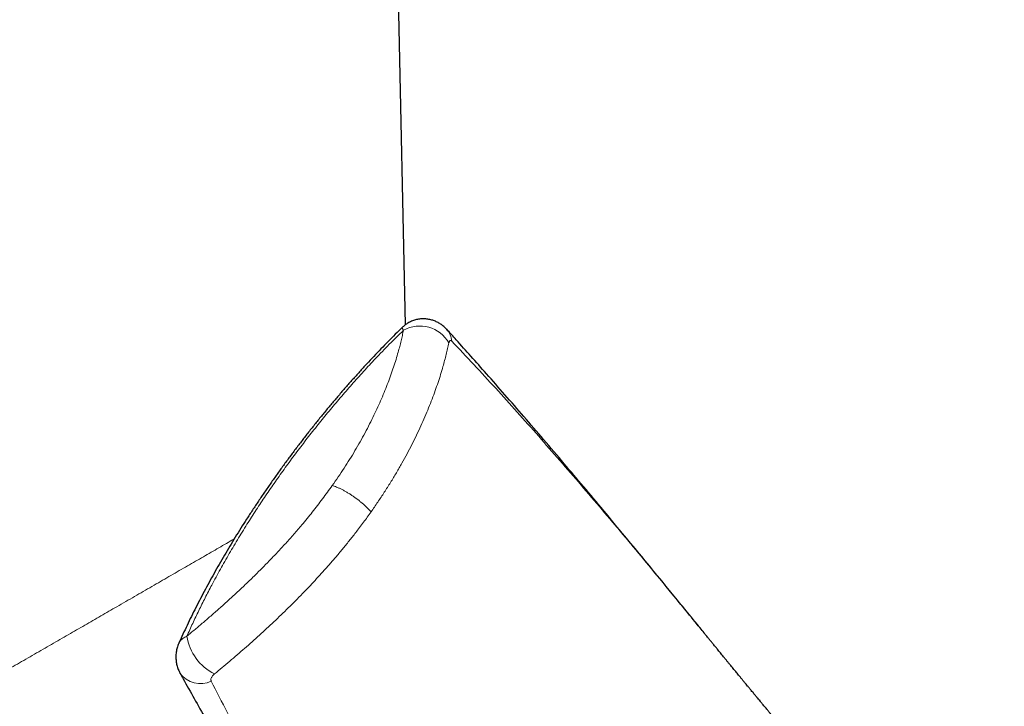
# Model space of a CAD drawing. Header units: millimetres. Extents: x 8 to 927, y 12 to 1100.
# Tile 10 of 33: x 831 to 881, y 242 to 277. Entities that reach past the tile are written whole.
import ezdxf

# ---------------------------------------------------------------- set-up
doc = ezdxf.new("R2010")
doc.units = ezdxf.units.MM

msp = doc.modelspace()

# ---------------------------------------------------------------- linework, layer by layer
at = {"color": 7, "linetype": 'Continuous', "lineweight": 30}
for p, q in [((850.629, 261.272), (849.884, 296.104)), ((852.721, 261.035), (852.695, 261.062))]:
    msp.add_line(p, q, dxfattribs=at)
at = {"color": 8, "linetype": 'Continuous', "lineweight": 0}
for centre, radius, start, end in [((851.355, 259.508), 1.696, 29.5573, 119.3371), ((851.949, 260.342), 1.038, 5.0532, 41.9254), ((842.079, 245.851), 2.595, 189.032, 243.5084), ((840.2, 244.301), 1.263, 215.018, 296.047)]:
    msp.add_arc(centre, radius, start, end, dxfattribs=at)
at = {"color": 7, "linetype": 'Continuous', "lineweight": 30}
for points, knots in [([(852.72, 261.035), (852.719, 261.037), (852.695, 261.064), (852.645, 261.114), (852.57, 261.182), (852.492, 261.245), (852.411, 261.303), (852.326, 261.355), (852.239, 261.403), (852.149, 261.444), (852.056, 261.48), (851.962, 261.51), (851.866, 261.534), (851.765, 261.553), (851.659, 261.565), (851.55, 261.569), (851.442, 261.567), (851.335, 261.556), (851.23, 261.539), (851.127, 261.514), (851.027, 261.483), (850.93, 261.445), (850.836, 261.401), (850.75, 261.354), (850.67, 261.303), (850.593, 261.247), (850.52, 261.188), (850.475, 261.145), (850.453, 261.124)], [0, 0, 0, 0, 0.0029329, 0.0437793, 0.0840288, 0.1238674, 0.1634221, 0.2027775, 0.2419901, 0.2810977, 0.3201268, 0.3590962, 0.3980198, 0.4369084, 0.4801853, 0.5231577, 0.5657082, 0.6078619, 0.6496445, 0.6910787, 0.7321845, 0.7729793, 0.8134773, 0.8536934, 0.8889485, 0.9260281, 0.9650678, 1, 1, 1, 1]), ([(850.453, 261.124), (850.43, 261.102), (850.283, 260.959), (850.016, 260.692), (849.651, 260.323), (849.287, 259.946), (848.923, 259.563), (848.561, 259.173), (848.201, 258.778), (847.843, 258.378), (847.487, 257.972), (847.134, 257.561), (846.784, 257.146), (846.436, 256.726), (846.09, 256.3), (845.747, 255.87), (845.409, 255.436), (845.075, 255), (844.745, 254.56), (844.419, 254.117), (844.097, 253.671), (843.78, 253.222), (843.466, 252.769), (843.157, 252.313), (842.852, 251.854), (842.553, 251.394), (842.261, 250.935), (841.975, 250.475), (841.695, 250.015), (841.422, 249.555), (841.156, 249.095), (840.895, 248.635), (840.641, 248.175), (840.394, 247.714), (840.152, 247.254), (839.919, 246.795), (839.692, 246.339), (839.475, 245.886), (839.281, 245.47), (839.162, 245.205), (839.11, 245.09)], [0, 0, 0, 0, 0.00481, 0.030149, 0.05574, 0.081569, 0.10762, 0.133877, 0.160322, 0.186934, 0.213693, 0.240574, 0.267549, 0.294612, 0.322064, 0.34954, 0.377047, 0.404592, 0.432183, 0.459825, 0.487526, 0.515291, 0.543129, 0.571052, 0.599123, 0.627061, 0.654871, 0.682564, 0.710149, 0.737636, 0.765033, 0.79235, 0.819596, 0.84677, 0.873849, 0.900826, 0.9275, 0.953886, 0.98, 1, 1, 1, 1]), ([(865.8, 245.614), (865.731, 245.699), (865.195, 246.361), (864.24, 247.53), (862.969, 249.081), (861.806, 250.49), (860.718, 251.799), (859.688, 253.029), (858.671, 254.234), (857.662, 255.419), (856.657, 256.587), (855.689, 257.701), (854.792, 258.723), (853.97, 259.65), (853.297, 260.402), (852.885, 260.855), (852.722, 261.034)], [0, 0, 0, 0, 0.016227, 0.126222, 0.223671, 0.313262, 0.39693, 0.475938, 0.551156, 0.630846, 0.70691, 0.779834, 0.850092, 0.908948, 0.964082, 1, 1, 1, 1]), ([(866.008, 245.358), (865.964, 245.413), (865.91, 245.48), (865.856, 245.546), (865.846, 245.558)], [0, 0, 0, 0, 0.829988, 1, 1, 1, 1]), ([(881.056, 227.614), (881.036, 227.638), (880.995, 227.685), (880.933, 227.756), (880.872, 227.826), (880.81, 227.897), (880.749, 227.966), (880.691, 228.033), (880.637, 228.095), (880.585, 228.156), (880.529, 228.22), (880.469, 228.289), (880.413, 228.353), (880.365, 228.409), (880.323, 228.456), (880.281, 228.505), (880.234, 228.559), (880.181, 228.62), (880.123, 228.686), (880.069, 228.749), (880.022, 228.803), (879.986, 228.844), (879.957, 228.877), (879.933, 228.904), (879.908, 228.934), (879.877, 228.97), (879.836, 229.017), (879.781, 229.08), (879.715, 229.156), (879.639, 229.244), (879.561, 229.333), (879.49, 229.416), (879.428, 229.487), (879.381, 229.541), (879.343, 229.584), (879.309, 229.623), (879.272, 229.667), (879.223, 229.722), (879.165, 229.79), (879.097, 229.867), (879.028, 229.948), (878.965, 230.02), (878.911, 230.083), (878.864, 230.137), (878.821, 230.186), (878.784, 230.229), (878.754, 230.264), (878.723, 230.3), (878.684, 230.345), (878.631, 230.405), (878.548, 230.502), (878.434, 230.633), (878.326, 230.758), (878.251, 230.845), (878.213, 230.889), (878.182, 230.925), (878.157, 230.954), (878.126, 230.989), (878.084, 231.038), (878.028, 231.103), (877.962, 231.179), (877.889, 231.263), (877.822, 231.341), (877.761, 231.411), (877.709, 231.471), (877.659, 231.529), (877.615, 231.58), (877.581, 231.62), (877.549, 231.657), (877.513, 231.698), (877.47, 231.748), (877.42, 231.806), (877.362, 231.873), (877.296, 231.95), (877.226, 232.031), (877.157, 232.111), (877.095, 232.183), (877.007, 232.285), (876.886, 232.425), (876.732, 232.604), (876.577, 232.784), (876.428, 232.957), (876.284, 233.125), (876.139, 233.293), (875.991, 233.466), (875.834, 233.648), (875.71, 233.793), (875.621, 233.896), (875.573, 233.952), (875.527, 234.005), (875.481, 234.059), (875.431, 234.118), (875.375, 234.183), (875.311, 234.258), (875.242, 234.338), (875.172, 234.42), (875.109, 234.493), (875.058, 234.552), (875.019, 234.598), (874.989, 234.634), (874.957, 234.671), (874.918, 234.716), (874.873, 234.769), (874.822, 234.829), (874.77, 234.889), (874.719, 234.949), (874.669, 235.008), (874.622, 235.062), (874.582, 235.11), (874.549, 235.147), (874.52, 235.182), (874.488, 235.219), (874.451, 235.262), (874.41, 235.31), (874.363, 235.365), (874.315, 235.422), (874.264, 235.482), (874.212, 235.543), (874.156, 235.608), (874.101, 235.672), (874.035, 235.75), (873.959, 235.839), (873.871, 235.942), (873.785, 236.042), (873.699, 236.143), (873.611, 236.247), (873.52, 236.354), (873.438, 236.45), (873.368, 236.533), (873.31, 236.601), (873.256, 236.664), (873.209, 236.719), (873.166, 236.77), (873.122, 236.821), (873.073, 236.879), (873.018, 236.944), (872.957, 237.016), (872.892, 237.093), (872.828, 237.167), (872.773, 237.232), (872.723, 237.291), (872.67, 237.353), (872.61, 237.425), (872.544, 237.502), (872.469, 237.59), (872.388, 237.687), (872.3, 237.79), (872.216, 237.89), (872.14, 237.98), (872.08, 238.05), (872.036, 238.102), (872.003, 238.142), (871.968, 238.182), (871.929, 238.228), (871.883, 238.284), (871.821, 238.357), (871.75, 238.441), (871.676, 238.528), (871.616, 238.6), (871.567, 238.658), (871.524, 238.708), (871.477, 238.764), (871.423, 238.828), (871.364, 238.898), (871.303, 238.97), (871.233, 239.054), (871.156, 239.145), (871.075, 239.241), (870.999, 239.331), (870.926, 239.419), (870.86, 239.496), (870.806, 239.561), (870.759, 239.617), (870.712, 239.673), (870.658, 239.737), (870.593, 239.815), (870.516, 239.906), (870.437, 240.001), (870.366, 240.085), (870.303, 240.16), (870.24, 240.235), (870.175, 240.313), (870.104, 240.398), (870.027, 240.49), (869.946, 240.587), (869.869, 240.679), (869.799, 240.762), (869.738, 240.835), (869.679, 240.906), (869.617, 240.98), (869.55, 241.061), (869.478, 241.147), (869.406, 241.234), (869.341, 241.311), (869.287, 241.376), (869.242, 241.43), (869.196, 241.485), (869.146, 241.545), (869.096, 241.606), (869.041, 241.672), (868.981, 241.744), (868.911, 241.828), (868.835, 241.919), (868.752, 242.02), (868.669, 242.119), (868.593, 242.211), (868.531, 242.285), (868.479, 242.349), (868.432, 242.405), (868.384, 242.463), (868.332, 242.526), (868.267, 242.604), (868.189, 242.699), (868.102, 242.804), (868.015, 242.91), (867.934, 243.007), (867.868, 243.087), (867.815, 243.151), (867.773, 243.202), (867.732, 243.252), (867.688, 243.305), (867.64, 243.364), (867.58, 243.436), (867.513, 243.518), (867.442, 243.605), (867.376, 243.685), (867.308, 243.767), (867.236, 243.855), (867.155, 243.954), (867.069, 244.059), (866.978, 244.17), (866.884, 244.285), (866.792, 244.397), (866.707, 244.501), (866.628, 244.597), (866.553, 244.69), (866.485, 244.773), (866.421, 244.852), (866.361, 244.926), (866.3, 245), (866.246, 245.066), (866.198, 245.125), (866.15, 245.184), (866.098, 245.248), (866.051, 245.306), (866.021, 245.343), (866.009, 245.358)], [0, 0, 0, 0, 0.0040587, 0.008208, 0.0122835, 0.0162853, 0.0205137, 0.024399, 0.0279219, 0.0312278, 0.0349336, 0.0390986, 0.0431673, 0.046073, 0.0487226, 0.0514323, 0.0545407, 0.058048, 0.0619541, 0.0660983, 0.0689266, 0.0712987, 0.0732144, 0.0746738, 0.0760317, 0.0782521, 0.0809743, 0.0841982, 0.0891338, 0.0942036, 0.0993549, 0.1045875, 0.1084916, 0.1116431, 0.1139888, 0.115979, 0.1184567, 0.1214409, 0.1256084, 0.1301955, 0.1348246, 0.1394936, 0.1426286, 0.1457813, 0.1487363, 0.1512061, 0.1531891, 0.1547307, 0.1574774, 0.160946, 0.1651361, 0.1741647, 0.1836605, 0.1866451, 0.1891838, 0.1912332, 0.1927943, 0.1942454, 0.1973501, 0.201113, 0.2055183, 0.2103864, 0.2156663, 0.218997, 0.2224729, 0.2259873, 0.2289387, 0.2312329, 0.2328819, 0.2353637, 0.2382563, 0.2415595, 0.2453251, 0.2497316, 0.2547937, 0.2592309, 0.263598, 0.2672009, 0.2767408, 0.2875824, 0.2979283, 0.3077561, 0.3172941, 0.3266841, 0.3365519, 0.3469161, 0.3579468, 0.3613477, 0.3645522, 0.3675603, 0.3704601, 0.373784, 0.3776174, 0.3815354, 0.3865936, 0.3912712, 0.3955198, 0.3991535, 0.4013983, 0.4033081, 0.4052646, 0.4078017, 0.4109228, 0.414397, 0.4179448, 0.4212612, 0.4246389, 0.427884, 0.4305708, 0.4326843, 0.4343425, 0.4365008, 0.4389435, 0.4416705, 0.4447167, 0.4482587, 0.4514066, 0.4548756, 0.4586654, 0.4624654, 0.4658332, 0.4718828, 0.4776391, 0.4833103, 0.488972, 0.4947974, 0.5009101, 0.5071909, 0.5110812, 0.5149876, 0.5186729, 0.5218069, 0.5244212, 0.5272159, 0.5305399, 0.5342766, 0.5381631, 0.5427495, 0.5472244, 0.5508223, 0.553747, 0.5572019, 0.5613417, 0.5657911, 0.5703462, 0.5762211, 0.5820892, 0.5878267, 0.5929946, 0.5973257, 0.5996497, 0.601856, 0.6039712, 0.6064939, 0.6096132, 0.613275, 0.6188124, 0.6237543, 0.6280593, 0.6308698, 0.6334695, 0.6365727, 0.6402385, 0.6442235, 0.6482934, 0.6524481, 0.6582999, 0.6636435, 0.6685097, 0.6734435, 0.6782902, 0.6815422, 0.6843877, 0.6875143, 0.6910422, 0.6951129, 0.7005584, 0.7063187, 0.7108767, 0.7146702, 0.7189335, 0.7233473, 0.727782, 0.7330619, 0.7387431, 0.7439292, 0.7484602, 0.7525489, 0.7561614, 0.7603041, 0.7648215, 0.7695802, 0.7745788, 0.7792872, 0.7824834, 0.7852832, 0.7882779, 0.7916478, 0.7952191, 0.7984233, 0.8026327, 0.8071755, 0.8122556, 0.8177524, 0.8238534, 0.828729, 0.8328342, 0.8361963, 0.8392444, 0.8420757, 0.8457274, 0.8497319, 0.8549519, 0.8612471, 0.8670646, 0.8723872, 0.8772715, 0.8802092, 0.8829235, 0.8856603, 0.8884424, 0.8915979, 0.8953302, 0.9002703, 0.9050498, 0.909498, 0.9133904, 0.9185207, 0.9238715, 0.9295163, 0.9356513, 0.9420375, 0.9482563, 0.9538417, 0.9589962, 0.9638923, 0.9689021, 0.9725055, 0.9765973, 0.980904, 0.9844192, 0.9873851, 0.9905333, 0.9940252, 0.9976006, 1, 1, 1, 1]), ([(839.111, 245.09), (839.107, 245.082), (839.088, 245.041), (839.058, 244.964), (839.024, 244.858), (838.996, 244.747), (838.976, 244.635), (838.963, 244.523), (838.958, 244.41), (838.96, 244.298), (838.969, 244.187), (838.986, 244.077), (839.01, 243.969), (839.041, 243.864), (839.078, 243.761), (839.12, 243.665), (839.152, 243.605), (839.167, 243.577)], [0, 0, 0, 0, 0.018393, 0.085532, 0.158672, 0.231537, 0.304011, 0.376091, 0.447783, 0.519096, 0.590039, 0.660628, 0.730878, 0.800807, 0.870437, 0.939789, 1, 1, 1, 1]), ([(839.167, 243.574), (839.221, 243.477), (839.46, 243.044), (839.898, 242.264), (840.491, 241.214), (841.122, 240.108), (841.8, 238.927), (842.522, 237.68), (843.281, 236.378), (844.07, 235.037), (844.892, 233.649), (845.752, 232.207), (846.658, 230.697), (847.619, 229.105), (848.651, 227.405), (849.776, 225.561), (851.026, 223.519), (852.381, 221.316), (853.831, 218.968), (855.361, 216.5), (856.996, 213.872), (858.125, 212.065), (858.705, 211.136)], [0, 0, 0, 0, 0.008592, 0.038274, 0.069432, 0.102391, 0.137666, 0.175896, 0.215282, 0.256023, 0.298321, 0.342437, 0.388717, 0.437638, 0.489892, 0.546551, 0.609459, 0.680428, 0.752694, 0.82959, 0.912349, 1, 1, 1, 1])]:
    msp.add_open_spline(points, degree=3, knots=knots, dxfattribs=at)
at = {"color": 8, "linetype": 'Continuous', "lineweight": 0}
for points, knots in [([(850.524, 260.987), (850.283, 260.75), (849.802, 260.276), (849.127, 259.576), (848.492, 258.894), (847.896, 258.231), (847.312, 257.56), (846.74, 256.881), (846.181, 256.196), (845.635, 255.503), (845.102, 254.805), (844.581, 254.1), (844.073, 253.39), (843.579, 252.675), (843.099, 251.954), (842.619, 251.209), (842.142, 250.44), (841.67, 249.645), (841.215, 248.846), (840.808, 248.097), (840.445, 247.397), (840.122, 246.748), (839.811, 246.097), (839.615, 245.662), (839.517, 245.444)], [0, 0, 0, 0, 0.051184, 0.102407, 0.147734, 0.193072, 0.238412, 0.28374, 0.329061, 0.374393, 0.419725, 0.465047, 0.510367, 0.555698, 0.601028, 0.646348, 0.695413, 0.744491, 0.793569, 0.842632, 0.88194, 0.921248, 0.960624, 1, 1, 1, 1]), ([(846.904, 253.097), (847.007, 253.244), (847.213, 253.539), (847.508, 253.983), (847.792, 254.428), (848.064, 254.877), (848.325, 255.327), (848.574, 255.778), (848.808, 256.227), (849.026, 256.666), (849.227, 257.094), (849.412, 257.512), (849.584, 257.923), (849.743, 258.33), (849.891, 258.729), (850.025, 259.122), (850.147, 259.504), (850.249, 259.852), (850.334, 260.166), (850.405, 260.448), (850.469, 260.723), (850.506, 260.899), (850.524, 260.987)], [0, 0, 0, 0, 0.050732, 0.101464, 0.152594, 0.203725, 0.256095, 0.308466, 0.36125, 0.414035, 0.465109, 0.516184, 0.567595, 0.619006, 0.671419, 0.723833, 0.77657, 0.829307, 0.871884, 0.914557, 0.957231, 1, 1, 1, 1]), ([(850.524, 260.987), (850.513, 261.005), (850.491, 261.04), (850.469, 261.079), (850.456, 261.108), (850.451, 261.123), (850.454, 261.124), (850.455, 261.124)], [0, 0, 0, 0, 0.211589, 0.423176, 0.64125, 0.85932, 1, 1, 1, 1]), ([(852.83, 260.345), (852.81, 260.25), (852.769, 260.06), (852.697, 259.762), (852.618, 259.456), (852.525, 259.118), (852.414, 258.746), (852.283, 258.34), (852.139, 257.922), (851.98, 257.492), (851.805, 257.049), (851.615, 256.593), (851.409, 256.13), (851.19, 255.662), (850.956, 255.19), (850.708, 254.714), (850.445, 254.235), (850.165, 253.748), (849.867, 253.255), (849.551, 252.756), (849.221, 252.258), (848.991, 251.926), (848.874, 251.761), (848.874, 251.761)], [0, 0, 0, 0, 0.0417298, 0.0834595, 0.1253359, 0.1672122, 0.2182405, 0.2693045, 0.3203674, 0.3713942, 0.4236501, 0.4759474, 0.5282429, 0.5804964, 0.6321597, 0.6838667, 0.7355723, 0.7872337, 0.840399, 0.8936141, 0.9468294, 0.9999949, 1, 1, 1, 1]), ([(852.982, 260.433), (852.98, 260.436), (852.968, 260.448), (852.948, 260.463), (852.928, 260.471), (852.908, 260.472), (852.888, 260.466), (852.865, 260.443), (852.845, 260.404), (852.835, 260.365), (852.83, 260.345)], [0, 0, 0, 0, 0.0311339, 0.1548925, 0.2787491, 0.3254471, 0.4756492, 0.6260222, 0.8129154, 1, 1, 1, 1]), ([(865.846, 245.558), (865.159, 246.401), (864.123, 247.671), (862.73, 249.353), (861.675, 250.617), (860.614, 251.875), (859.548, 253.126), (858.475, 254.368), (857.396, 255.602), (856.308, 256.827), (855.211, 258.041), (854.104, 259.245), (853.356, 260.037), (852.982, 260.433)], [0, 0, 0, 0, 0.164706, 0.248164, 0.331621, 0.415154, 0.498688, 0.582225, 0.665762, 0.749317, 0.832872, 0.916436, 1, 1, 1, 1]), ([(839.517, 245.444), (839.655, 245.559), (839.932, 245.788), (840.354, 246.146), (840.781, 246.514), (841.215, 246.895), (841.653, 247.289), (842.097, 247.697), (842.541, 248.116), (842.957, 248.519), (843.343, 248.903), (843.722, 249.29), (844.122, 249.709), (844.54, 250.162), (844.952, 250.625), (845.314, 251.046), (845.626, 251.422), (845.892, 251.751), (846.154, 252.083), (846.41, 252.419), (846.661, 252.757), (846.823, 252.983), (846.904, 253.097)], [0, 0, 0, 0, 0.0552843, 0.1105681, 0.1661908, 0.221813, 0.2785573, 0.3353011, 0.3924628, 0.449624, 0.4960444, 0.542527, 0.5983867, 0.6542458, 0.7105905, 0.7669347, 0.8055773, 0.8442305, 0.8828728, 0.9219115, 0.9609613, 1, 1, 1, 1]), ([(848.874, 251.761), (848.874, 251.761), (848.749, 251.584), (848.494, 251.233), (848.122, 250.741), (847.763, 250.285), (847.421, 249.864), (847.07, 249.446), (846.713, 249.034), (846.367, 248.646), (846.034, 248.283), (845.715, 247.944), (845.382, 247.597), (845.035, 247.243), (844.672, 246.883), (844.307, 246.527), (843.939, 246.177), (843.57, 245.833), (843.202, 245.496), (842.829, 245.161), (842.452, 244.827), (842.071, 244.497), (841.688, 244.17), (841.305, 243.846), (841.049, 243.635), (840.922, 243.529)], [0, 0, 0, 0, 0.000005, 0.056632, 0.113259, 0.159533, 0.205856, 0.252196, 0.298521, 0.344797, 0.384243, 0.423698, 0.463144, 0.506737, 0.550331, 0.594233, 0.638148, 0.682051, 0.725734, 0.769417, 0.814976, 0.860547, 0.906106, 0.953053, 1, 1, 1, 1]), ([(841.922, 250.387), (841.884, 250.365), (841.601, 250.201), (841.047, 249.881), (840.259, 249.426), (839.443, 248.956), (838.604, 248.472), (837.742, 247.974), (836.858, 247.465), (835.993, 246.965), (835.149, 246.478), (834.327, 246.004), (833.489, 245.521), (832.636, 245.029), (831.773, 244.531), (830.9, 244.028), (830.021, 243.521), (829.128, 243.007), (828.288, 242.522), (827.5, 242.068), (826.764, 241.643), (826.019, 241.214), (825.266, 240.78), (824.505, 240.341), (823.689, 239.871), (822.819, 239.369), (821.895, 238.837), (820.964, 238.301), (820.23, 237.878), (819.693, 237.568), (819.351, 237.371), (819.008, 237.173), (818.662, 236.974), (818.314, 236.773), (817.965, 236.572), (817.403, 236.248), (816.628, 235.801), (815.679, 235.254), (814.756, 234.723), (813.861, 234.208), (812.96, 233.69), (812.368, 233.349), (812.068, 233.176)], [0, 0, 0, 0, 0.004229, 0.031834, 0.05956, 0.087445, 0.115523, 0.143831, 0.172402, 0.201271, 0.226686, 0.252459, 0.278611, 0.305159, 0.332123, 0.359026, 0.386363, 0.414148, 0.442396, 0.465209, 0.48843, 0.512064, 0.536118, 0.560598, 0.585508, 0.615425, 0.645956, 0.677108, 0.708887, 0.720497, 0.732239, 0.744114, 0.756122, 0.768264, 0.780539, 0.792949, 0.827766, 0.863604, 0.896468, 0.930154, 0.964663, 1, 1, 1, 1]), ([(839.111, 245.09), (839.118, 245.106), (839.136, 245.145), (839.179, 245.206), (839.24, 245.272), (839.318, 245.335), (839.409, 245.394), (839.481, 245.427), (839.517, 245.444)], [0, 0, 0, 0, 0.110439, 0.271913, 0.450484, 0.630388, 0.814477, 1, 1, 1, 1]), ([(840.922, 243.529), (840.898, 243.508), (840.85, 243.466), (840.797, 243.402), (840.761, 243.341), (840.742, 243.287), (840.736, 243.238), (840.741, 243.202), (840.749, 243.179), (840.753, 243.17), (840.755, 243.167)], [0, 0, 0, 0, 0.18781, 0.375424, 0.52558, 0.675566, 0.79766, 0.919658, 0.969482, 1, 1, 1, 1]), ([(840.755, 243.167), (841.028, 242.629), (841.576, 241.555), (842.405, 239.96), (843.241, 238.377), (844.176, 236.63), (845.213, 234.723), (846.354, 232.657), (847.503, 230.606), (848.661, 228.567), (849.826, 226.539), (851.194, 224.183), (852.77, 221.502), (854.737, 218.196), (856.9, 214.6), (858.479, 212.01), (859.268, 210.716)], [0, 0, 0, 0, 0.047175, 0.094351, 0.141528, 0.188703, 0.251626, 0.31455, 0.377473, 0.440313, 0.503152, 0.565992, 0.660258, 0.754525, 0.877262, 1, 1, 1, 1])]:
    msp.add_open_spline(points, degree=3, knots=knots, dxfattribs=at)
msp.add_open_spline([(848.874, 251.761), (848.847, 251.792), (848.794, 251.855), (848.698, 251.956), (848.591, 252.059), (848.474, 252.164), (848.348, 252.27), (848.215, 252.375), (848.076, 252.478), (847.935, 252.577), (847.792, 252.671), (847.649, 252.759), (847.508, 252.839), (847.372, 252.912), (847.241, 252.974), (847.118, 253.027), (847.004, 253.069), (846.937, 253.087), (846.904, 253.097)], degree=3, dxfattribs=at)

doc.saveas('drawing.dxf')
